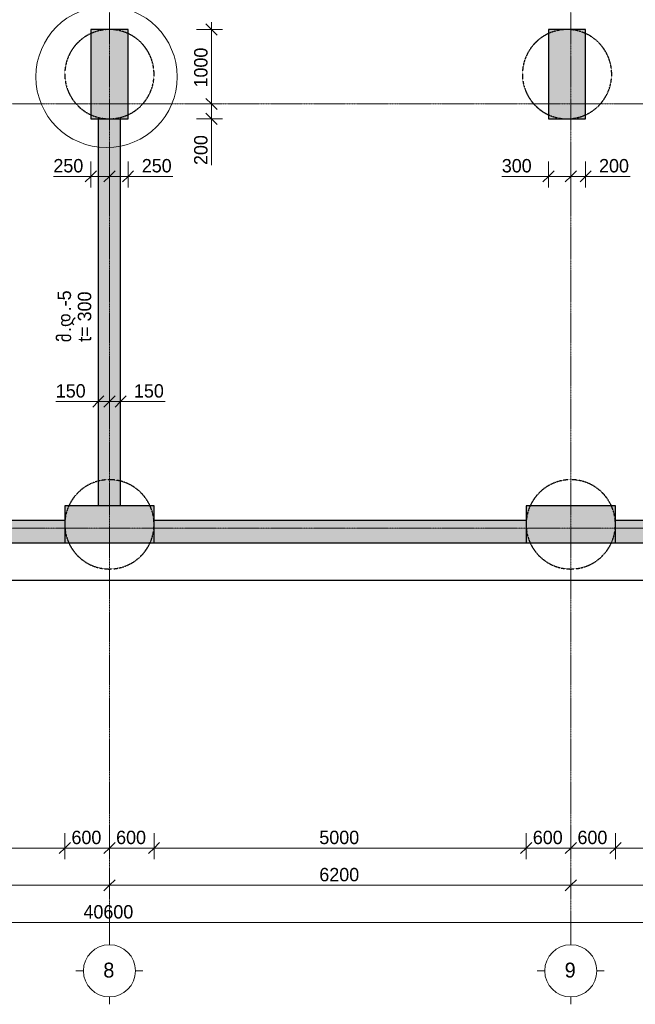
# Model space of a CAD drawing. Header units: millimetres. Extents: x -5900 to 46500, y -6400 to 30095.
# Tile 6 of 12: x 19094 to 27367, y -6400 to 6832. Entities that reach past the tile are written whole.
import ezdxf

# ---------------------------------------------------------------- set-up
doc = ezdxf.new("R2010")
doc.units = ezdxf.units.MM
doc.linetypes.add('StructuralPlan-G00_R$0$Grid Line', pattern=[22.225, 12.7, -3.175, 3.175, -3.175])
doc.linetypes.add('StructuralPlan-G00_R$0$Hidden 1_5', pattern=[2.2, 1.5, -0.7])
for name, color, linetype, lineweight in [('S - TEXT', 7, 'Continuous', 9), ('StructuralPlan-G00_R$0$A-010-D_DIM', 7, 'Continuous', 5), ('StructuralPlan-G00_R$0$A-010-D_DIM-100', 7, 'Continuous', 5), ('StructuralPlan-G00_R$0$A-200-A_WALL', 7, 'Continuous', 5), ('StructuralPlan-G00_R$0$A-200-M_WALL_EXT', 7, 'Continuous', 30), ('StructuralPlan-G00_R$0$A-200-M_WALL_PAT', 7, 'Continuous', 30), ('StructuralPlan-G00_R$0$S-160-M_FOUND', 7, 'Continuous', 30), ('StructuralPlan-G00_R$0$S-280-M_COLUMN', 7, 'Continuous', 30), ('StructuralPlan-G00_R$0$S-280-M_COLUMN main', 7, 'Continuous', 30), ('StructuralPlan-G00_R$0$S-280-MH_COLUMN hid lin', 7, 'StructuralPlan-G00_R$0$Hidden 1_5', 30), ('StructuralPlan-G00_R$0$Z-030-M_GRID', 7, 'Continuous', 5), ('StructuralPlan-G00_R$0$Z-033_T_GRIDREF', 7, 'Continuous', 5)]:
    doc.layers.add(name, color=color, linetype=linetype, lineweight=lineweight)
doc.styles.add('StructuralPlan-G00_R$0$Cubicon_1', font='Cubicon.ttf', dxfattribs={"height": 200})
doc.styles.add('StructuralPlan-G00_R$0$Cubicon_2', font='Cubicon.ttf', dxfattribs={"height": 180})
doc.styles.add('StructuralPlan-G00_R$0$Cubicon_3', font='Cubicon.ttf', dxfattribs={"height": 180})
doc.dimstyles.new('StructuralPlan-G00_R$0$CUB_DIM_1_8', dxfattribs={"dimscale": 304.8, "dimtxt": 181.601257, "dimasz": 0.492126, "dimexe": 0.492126, "dimexo": 0.0625, "dimgap": 0, "dimtad": 1, "dimdec": 0, "dimzin": 0, "dimdsep": 46, "dimtxsty": 'StructuralPlan-G00_R$0$Cubicon_3', "dimblk1": 'StructuralPlan-G00_R$0$_Oblique', "dimblk2": 'StructuralPlan-G00_R$0$_Oblique', "dimsah": 1, "dimcen": 0.09, "dimdle": 0.328084, "dimazin": 0, "dimtfac": 1, "dimtdec": 4, "dimtix": 1, "dimtmove": 0, "dimatfit": 3, "dimfxl": 0.656168, "dimfxlon": 1, "dimtvp": 1, "dimtolj": 1, "dimtzin": 0, "dimarcsym": 2})
doc.dimstyles.new('StructuralPlan-G00_R$0$CUB_DIM_1_8_1', dxfattribs={"dimscale": 304.8, "dimtxt": 181.601257, "dimasz": 0.492126, "dimexe": 0.492126, "dimexo": 0.0625, "dimgap": 0, "dimtad": 1, "dimdec": 0, "dimzin": 0, "dimdsep": 46, "dimtxsty": 'StructuralPlan-G00_R$0$Cubicon_3', "dimblk1": 'StructuralPlan-G00_R$0$_Oblique', "dimblk2": 'StructuralPlan-G00_R$0$_Oblique', "dimsah": 1, "dimcen": 0.09, "dimdle": 0.328084, "dimazin": 0, "dimtfac": 1, "dimtdec": 4, "dimtix": 1, "dimtmove": 1, "dimatfit": 3, "dimfxl": 0.656168, "dimfxlon": 1, "dimtvp": 1, "dimtolj": 1, "dimtzin": 0, "dimarcsym": 2})

# ---------------------------------------------------------------- blocks, each defined once
blk = doc.blocks.new('StructuralPlan-G00_R$0$Grid - 00_CUB_ღერძის თავი-752507-B01_RCW')
at = {"layer": 'StructuralPlan-G00_R$0$Z-033_T_GRIDREF'}
for p, q in [((0, 3.5), (0, 4.5)), ((-3.5, 0), (-4.5, 0)), ((3.5, 0), (4.5, 0)), ((0, -3.5), (0, -4.5))]:
    blk.add_line(p, q, dxfattribs=at)
blk.add_circle((0, 0), 3.5, dxfattribs=at)
blk = doc.blocks.new('StructuralPlan-G00_R$0$DIMBLOCK1-B01_RCW')
at = {"layer": 'StructuralPlan-G00_R$0$A-010-D_DIM-100', "transparency": 16777216}
for p, q in [((0, -5300), (0, -5100)), ((40600, -5300), (40600, -5100)), ((0, -5300), (75, -5225)), ((40600, -5300), (40675, -5225)), ((-100, -5300), (40700, -5300)), ((0, -5300), (-75, -5375)), ((0, -5300), (0, -5450)), ((40600, -5300), (40525, -5375)), ((40600, -5300), (40600, -5450))]:
    blk.add_line(p, q, dxfattribs=at)
at = {"layer": 'StructuralPlan-G00_R$0$A-010-D_DIM-100', "color": 0, "transparency": 16777216, "insert": (19951, -5067), "char_height": 180, "width": 838.16, "attachment_point": 1, "line_spacing_factor": 0.931288, "style": 'StructuralPlan-G00_R$0$Cubicon_3'}
blk.add_mtext('40600', dxfattribs=at)
blk = doc.blocks.new('StructuralPlan-G00_R$0$_Oblique')
at = {"color": 0, "linetype": 'ByBlock', "lineweight": -2}
blk.add_line((-0.5, -0.5), (0.5, 0.5), dxfattribs=at)
blk = doc.blocks.new('StructuralPlan-G00_R$0$DIMBLOCK4-B01_RCW')
at = {"layer": 'StructuralPlan-G00_R$0$A-010-D_DIM-100', "transparency": 16777216}
for p, q in [((14100, -4800), (14100, -4600)), ((20300, -4800), (20300, -4600)), ((14100, -4800), (14175, -4725)), ((20300, -4800), (20375, -4725)), ((14100, -4800), (14025, -4875)), ((14100, -4800), (20300, -4800)), ((14100, -4800), (14100, -4950)), ((20300, -4800), (20225, -4875)), ((20300, -4800), (20300, -4950))]:
    blk.add_line(p, q, dxfattribs=at)
at = {"layer": 'StructuralPlan-G00_R$0$A-010-D_DIM-100', "color": 0, "transparency": 16777216, "insert": (16921, -4567), "char_height": 180, "width": 670.53, "attachment_point": 1, "line_spacing_factor": 0.931288, "style": 'StructuralPlan-G00_R$0$Cubicon_3'}
blk.add_mtext('6200', dxfattribs=at)
blk = doc.blocks.new('StructuralPlan-G00_R$0$DIMBLOCK5-B01_RCW')
at = {"layer": 'StructuralPlan-G00_R$0$A-010-D_DIM-100', "transparency": 16777216}
for p, q in [((20300, -4800), (20300, -4600)), ((26500, -4800), (26500, -4600)), ((20300, -4800), (20375, -4725)), ((26500, -4800), (26575, -4725)), ((20300, -4800), (20225, -4875)), ((20300, -4800), (26500, -4800)), ((20300, -4800), (20300, -4950)), ((26500, -4800), (26425, -4875)), ((26500, -4800), (26500, -4950))]:
    blk.add_line(p, q, dxfattribs=at)
at = {"layer": 'StructuralPlan-G00_R$0$A-010-D_DIM-100', "color": 0, "transparency": 16777216, "insert": (23121, -4567), "char_height": 180, "width": 670.53, "attachment_point": 1, "line_spacing_factor": 0.931288, "style": 'StructuralPlan-G00_R$0$Cubicon_3'}
blk.add_mtext('6200', dxfattribs=at)
blk = doc.blocks.new('StructuralPlan-G00_R$0$DIMBLOCK6-B01_RCW')
at = {"layer": 'StructuralPlan-G00_R$0$A-010-D_DIM-100', "transparency": 16777216}
for p, q in [((26500, -4800), (26500, -4600)), ((32800, -4800), (32800, -4600)), ((26500, -4800), (26575, -4725)), ((32800, -4800), (32875, -4725)), ((26500, -4800), (26425, -4875)), ((26500, -4800), (32800, -4800)), ((26500, -4800), (26500, -4950)), ((32800, -4800), (32725, -4875)), ((32800, -4800), (32800, -4950))]:
    blk.add_line(p, q, dxfattribs=at)
at = {"layer": 'StructuralPlan-G00_R$0$A-010-D_DIM-100', "color": 0, "transparency": 16777216, "insert": (29371, -4567), "char_height": 180, "width": 670.53, "attachment_point": 1, "line_spacing_factor": 0.931288, "style": 'StructuralPlan-G00_R$0$Cubicon_3'}
blk.add_mtext('6300', dxfattribs=at)
blk = doc.blocks.new('StructuralPlan-G00_R$0$DIMBLOCK16-B01_RCW')
at = {"layer": 'StructuralPlan-G00_R$0$A-010-D_DIM-100', "transparency": 16777216}
for p, q in [((14700, -4300), (14700, -4100)), ((19700, -4300), (19700, -4100)), ((14700, -4300), (14775, -4225)), ((19700, -4300), (19775, -4225)), ((14700, -4300), (14625, -4375)), ((14700, -4300), (19700, -4300)), ((14700, -4300), (14700, -4450)), ((19700, -4300), (19625, -4375)), ((19700, -4300), (19700, -4450))]:
    blk.add_line(p, q, dxfattribs=at)
at = {"layer": 'StructuralPlan-G00_R$0$A-010-D_DIM-100', "color": 0, "transparency": 16777216, "insert": (16921, -4067), "char_height": 180, "width": 670.53, "attachment_point": 1, "line_spacing_factor": 0.931288, "style": 'StructuralPlan-G00_R$0$Cubicon_3'}
blk.add_mtext('5000', dxfattribs=at)
blk = doc.blocks.new('StructuralPlan-G00_R$0$DIMBLOCK17-B01_RCW')
at = {"layer": 'StructuralPlan-G00_R$0$A-010-D_DIM-100', "transparency": 16777216}
for p, q in [((19700, -4300), (19700, -4100)), ((20300, -4300), (20300, -4100)), ((19700, -4300), (19775, -4225)), ((20300, -4300), (20375, -4225)), ((19700, -4300), (19625, -4375)), ((19700, -4300), (20300, -4300)), ((19700, -4300), (19700, -4450)), ((20300, -4300), (20225, -4375)), ((20300, -4300), (20300, -4450))]:
    blk.add_line(p, q, dxfattribs=at)
at = {"layer": 'StructuralPlan-G00_R$0$A-010-D_DIM-100', "color": 0, "transparency": 16777216, "insert": (19790, -4067), "char_height": 180, "width": 502.9, "attachment_point": 1, "line_spacing_factor": 0.931288, "style": 'StructuralPlan-G00_R$0$Cubicon_3'}
blk.add_mtext('600', dxfattribs=at)
blk = doc.blocks.new('StructuralPlan-G00_R$0$DIMBLOCK18-B01_RCW')
at = {"layer": 'StructuralPlan-G00_R$0$A-010-D_DIM-100', "transparency": 16777216}
for p, q in [((20300, -4300), (20300, -4100)), ((20900, -4300), (20900, -4100)), ((20300, -4300), (20375, -4225)), ((20900, -4300), (20975, -4225)), ((20300, -4300), (20225, -4375)), ((20300, -4300), (20900, -4300)), ((20300, -4300), (20300, -4450)), ((20900, -4300), (20825, -4375)), ((20900, -4300), (20900, -4450))]:
    blk.add_line(p, q, dxfattribs=at)
at = {"layer": 'StructuralPlan-G00_R$0$A-010-D_DIM-100', "color": 0, "transparency": 16777216, "insert": (20390, -4067), "char_height": 180, "width": 502.9, "attachment_point": 1, "line_spacing_factor": 0.931288, "style": 'StructuralPlan-G00_R$0$Cubicon_3'}
blk.add_mtext('600', dxfattribs=at)
blk = doc.blocks.new('StructuralPlan-G00_R$0$DIMBLOCK19-B01_RCW')
at = {"layer": 'StructuralPlan-G00_R$0$A-010-D_DIM-100', "transparency": 16777216}
for p, q in [((20900, -4300), (20900, -4100)), ((25900, -4300), (25900, -4100)), ((20900, -4300), (20975, -4225)), ((25900, -4300), (25975, -4225)), ((20900, -4300), (20825, -4375)), ((20900, -4300), (25900, -4300)), ((20900, -4300), (20900, -4450)), ((25900, -4300), (25825, -4375)), ((25900, -4300), (25900, -4450))]:
    blk.add_line(p, q, dxfattribs=at)
at = {"layer": 'StructuralPlan-G00_R$0$A-010-D_DIM-100', "color": 0, "transparency": 16777216, "insert": (23121, -4067), "char_height": 180, "width": 670.53, "attachment_point": 1, "line_spacing_factor": 0.931288, "style": 'StructuralPlan-G00_R$0$Cubicon_3'}
blk.add_mtext('5000', dxfattribs=at)
blk = doc.blocks.new('StructuralPlan-G00_R$0$DIMBLOCK20-B01_RCW')
at = {"layer": 'StructuralPlan-G00_R$0$A-010-D_DIM-100', "transparency": 16777216}
for p, q in [((25900, -4300), (25900, -4100)), ((26500, -4300), (26500, -4100)), ((25900, -4300), (25975, -4225)), ((26500, -4300), (26575, -4225)), ((25900, -4300), (25825, -4375)), ((25900, -4300), (26500, -4300)), ((25900, -4300), (25900, -4450)), ((26500, -4300), (26425, -4375)), ((26500, -4300), (26500, -4450))]:
    blk.add_line(p, q, dxfattribs=at)
at = {"layer": 'StructuralPlan-G00_R$0$A-010-D_DIM-100', "color": 0, "transparency": 16777216, "insert": (25990, -4067), "char_height": 180, "width": 502.9, "attachment_point": 1, "line_spacing_factor": 0.931288, "style": 'StructuralPlan-G00_R$0$Cubicon_3'}
blk.add_mtext('600', dxfattribs=at)
blk = doc.blocks.new('StructuralPlan-G00_R$0$DIMBLOCK21-B01_RCW')
at = {"layer": 'StructuralPlan-G00_R$0$A-010-D_DIM-100', "transparency": 16777216}
for p, q in [((26500, -4300), (26500, -4100)), ((27100, -4300), (27100, -4100)), ((26500, -4300), (26575, -4225)), ((27100, -4300), (27175, -4225)), ((26500, -4300), (26425, -4375)), ((26500, -4300), (27100, -4300)), ((26500, -4300), (26500, -4450)), ((27100, -4300), (27025, -4375)), ((27100, -4300), (27100, -4450))]:
    blk.add_line(p, q, dxfattribs=at)
at = {"layer": 'StructuralPlan-G00_R$0$A-010-D_DIM-100', "color": 0, "transparency": 16777216, "insert": (26590, -4067), "char_height": 180, "width": 502.9, "attachment_point": 1, "line_spacing_factor": 0.931288, "style": 'StructuralPlan-G00_R$0$Cubicon_3'}
blk.add_mtext('600', dxfattribs=at)
blk = doc.blocks.new('StructuralPlan-G00_R$0$DIMBLOCK22-B01_RCW')
at = {"layer": 'StructuralPlan-G00_R$0$A-010-D_DIM-100', "transparency": 16777216}
for p, q in [((27100, -4300), (27100, -4100)), ((32600, -4300), (32600, -4100)), ((27100, -4300), (27175, -4225)), ((32600, -4300), (32675, -4225)), ((27100, -4300), (27025, -4375)), ((27100, -4300), (32600, -4300)), ((27100, -4300), (27100, -4450)), ((32600, -4300), (32525, -4375)), ((32600, -4300), (32600, -4450))]:
    blk.add_line(p, q, dxfattribs=at)
at = {"layer": 'StructuralPlan-G00_R$0$A-010-D_DIM-100', "color": 0, "transparency": 16777216, "insert": (29571, -4067), "char_height": 180, "width": 670.53, "attachment_point": 1, "line_spacing_factor": 0.931288, "style": 'StructuralPlan-G00_R$0$Cubicon_3'}
blk.add_mtext('5500', dxfattribs=at)
blk = doc.blocks.new('StructuralPlan-G00_R$0$DIMBLOCK85-B01_RCW')
at = {"layer": 'StructuralPlan-G00_R$0$A-010-D_DIM-100', "transparency": 16777216}
for p, q in [((26200, 4727), (26200, 4927)), ((26500, 4727), (26500, 4927)), ((26200, 4727), (26275, 4802)), ((26500, 4727), (26575, 4802)), ((25573, 4727), (26092, 4727)), ((26092, 4727), (26350, 4727)), ((26100, 4727), (26500, 4727)), ((26200, 4727), (26125, 4652)), ((26200, 4727), (26200, 4577)), ((26500, 4727), (26425, 4652)), ((26500, 4727), (26500, 4577))]:
    blk.add_line(p, q, dxfattribs=at)
at = {"layer": 'StructuralPlan-G00_R$0$A-010-D_DIM-100', "color": 0, "transparency": 16777216, "insert": (25573, 4960), "char_height": 180, "width": 502.9, "attachment_point": 1, "line_spacing_factor": 0.931288, "style": 'StructuralPlan-G00_R$0$Cubicon_3'}
blk.add_mtext('300', dxfattribs=at)
blk = doc.blocks.new('StructuralPlan-G00_R$0$DIMBLOCK86-B01_RCW')
at = {"layer": 'StructuralPlan-G00_R$0$A-010-D_DIM-100', "transparency": 16777216}
for p, q in [((26500, 4727), (26500, 4927)), ((26700, 4727), (26700, 4927)), ((26500, 4727), (26575, 4802)), ((26700, 4727), (26775, 4802)), ((26500, 4727), (26425, 4652)), ((26500, 4727), (26800, 4727)), ((26500, 4727), (26500, 4577)), ((26780, 4727), (26600, 4727)), ((26700, 4727), (26625, 4652)), ((26700, 4727), (26700, 4577)), ((27299, 4727), (26780, 4727))]:
    blk.add_line(p, q, dxfattribs=at)
at = {"layer": 'StructuralPlan-G00_R$0$A-010-D_DIM-100', "color": 0, "transparency": 16777216, "insert": (26880, 4960), "char_height": 180, "width": 502.9, "attachment_point": 1, "line_spacing_factor": 0.931288, "style": 'StructuralPlan-G00_R$0$Cubicon_3'}
blk.add_mtext('200', dxfattribs=at)
blk = doc.blocks.new('StructuralPlan-G00_R$0$DIMBLOCK89-B01_RCW')
at = {"layer": 'StructuralPlan-G00_R$0$A-010-D_DIM-100', "transparency": 16777216}
for p, q in [((20050, 4727), (20050, 4927)), ((20300, 4727), (20300, 4927)), ((20050, 4727), (20125, 4802)), ((20300, 4727), (20375, 4802)), ((19547, 4727), (20067, 4727)), ((19950, 4727), (20300, 4727)), ((20050, 4727), (19975, 4652)), ((20050, 4727), (20050, 4577)), ((20067, 4727), (20175, 4727)), ((20300, 4727), (20225, 4652)), ((20300, 4727), (20300, 4577))]:
    blk.add_line(p, q, dxfattribs=at)
at = {"layer": 'StructuralPlan-G00_R$0$A-010-D_DIM-100', "color": 0, "transparency": 16777216, "insert": (19547, 4960), "char_height": 180, "width": 502.9, "attachment_point": 1, "line_spacing_factor": 0.931288, "style": 'StructuralPlan-G00_R$0$Cubicon_3'}
blk.add_mtext('250', dxfattribs=at)
blk = doc.blocks.new('StructuralPlan-G00_R$0$DIMBLOCK90-B01_RCW')
at = {"layer": 'StructuralPlan-G00_R$0$A-010-D_DIM-100', "transparency": 16777216}
for p, q in [((20300, 4727), (20300, 4927)), ((20550, 4727), (20550, 4927)), ((20300, 4727), (20375, 4802)), ((20550, 4727), (20625, 4802)), ((20300, 4727), (20225, 4652)), ((20300, 4727), (20650, 4727)), ((20300, 4727), (20300, 4577)), ((20635, 4727), (20425, 4727)), ((20550, 4727), (20475, 4652)), ((20550, 4727), (20550, 4577)), ((21154, 4727), (20635, 4727))]:
    blk.add_line(p, q, dxfattribs=at)
at = {"layer": 'StructuralPlan-G00_R$0$A-010-D_DIM-100', "color": 0, "transparency": 16777216, "insert": (20735, 4960), "char_height": 180, "width": 502.9, "attachment_point": 1, "line_spacing_factor": 0.931288, "style": 'StructuralPlan-G00_R$0$Cubicon_3'}
blk.add_mtext('250', dxfattribs=at)
blk = doc.blocks.new('StructuralPlan-G00_R$0$DIMBLOCK95-B01_RCW')
at = {"layer": 'StructuralPlan-G00_R$0$A-010-D_DIM-100', "transparency": 16777216}
for p, q in [((21671, 5700), (21471, 5700)), ((21671, 5700), (21596, 5775)), ((21671, 5400), (21671, 5700)), ((21671, 5700), (21746, 5625)), ((21671, 5700), (21821, 5700)), ((21671, 5500), (21596, 5575)), ((21671, 5398), (21671, 5600)), ((21671, 5500), (21471, 5500)), ((21671, 5500), (21746, 5425)), ((21671, 5500), (21821, 5500)), ((21671, 4879), (21671, 5398))]:
    blk.add_line(p, q, dxfattribs=at)
at = {"layer": 'StructuralPlan-G00_R$0$A-010-D_DIM-100', "color": 0, "transparency": 16777216, "insert": (21438, 4879), "char_height": 180, "width": 502.9, "attachment_point": 1, "rotation": 90, "line_spacing_factor": 0.931288, "style": 'StructuralPlan-G00_R$0$Cubicon_3'}
blk.add_mtext('200', dxfattribs=at)
blk = doc.blocks.new('StructuralPlan-G00_R$0$DIMBLOCK96-B01_RCW')
at = {"layer": 'StructuralPlan-G00_R$0$A-010-D_DIM-100', "transparency": 16777216}
for p, q in [((21671, 6700), (21596, 6775)), ((21671, 5700), (21671, 6800)), ((21671, 6700), (21471, 6700)), ((21671, 6700), (21746, 6625)), ((21671, 6700), (21821, 6700)), ((21671, 5700), (21471, 5700)), ((21671, 5700), (21596, 5775)), ((21671, 5700), (21746, 5625)), ((21671, 5700), (21821, 5700))]:
    blk.add_line(p, q, dxfattribs=at)
at = {"layer": 'StructuralPlan-G00_R$0$A-010-D_DIM-100', "color": 0, "transparency": 16777216, "insert": (21438, 5921), "char_height": 180, "width": 670.53, "attachment_point": 1, "rotation": 90, "line_spacing_factor": 0.931288, "style": 'StructuralPlan-G00_R$0$Cubicon_3'}
blk.add_mtext('1000', dxfattribs=at)
blk = doc.blocks.new('StructuralPlan-G00_R$0$DIMBLOCK113-B01_RCW')
at = {"layer": 'StructuralPlan-G00_R$0$A-010-D_DIM-100', "transparency": 16777216}
for p, q in [((20150, 1701), (20150, 1901)), ((20300, 1701), (20300, 1901)), ((20150, 1701), (20225, 1776)), ((20300, 1701), (20375, 1776)), ((19579, 1701), (20098, 1701)), ((20050, 1701), (20300, 1701)), ((20150, 1701), (20075, 1626)), ((20098, 1701), (20225, 1701)), ((20150, 1701), (20150, 1551)), ((20300, 1701), (20225, 1626)), ((20300, 1701), (20300, 1551))]:
    blk.add_line(p, q, dxfattribs=at)
at = {"layer": 'StructuralPlan-G00_R$0$A-010-D_DIM-100', "color": 0, "transparency": 16777216, "insert": (19579, 1934), "char_height": 180, "width": 502.9, "attachment_point": 1, "line_spacing_factor": 0.931288, "style": 'StructuralPlan-G00_R$0$Cubicon_3'}
blk.add_mtext('150', dxfattribs=at)
blk = doc.blocks.new('StructuralPlan-G00_R$0$DIMBLOCK114-B01_RCW')
at = {"layer": 'StructuralPlan-G00_R$0$A-010-D_DIM-100', "transparency": 16777216}
for p, q in [((20300, 1701), (20300, 1901)), ((20450, 1701), (20450, 1901)), ((20300, 1701), (20375, 1776)), ((20450, 1701), (20525, 1776)), ((20300, 1701), (20225, 1626)), ((20300, 1701), (20550, 1701)), ((20300, 1701), (20300, 1551)), ((20530, 1701), (20375, 1701)), ((20450, 1701), (20375, 1626)), ((20450, 1701), (20450, 1551)), ((21049, 1701), (20530, 1701))]:
    blk.add_line(p, q, dxfattribs=at)
at = {"layer": 'StructuralPlan-G00_R$0$A-010-D_DIM-100', "color": 0, "transparency": 16777216, "insert": (20630, 1934), "char_height": 180, "width": 502.9, "attachment_point": 1, "line_spacing_factor": 0.931288, "style": 'StructuralPlan-G00_R$0$Cubicon_3'}
blk.add_mtext('150', dxfattribs=at)
blk = doc.blocks.new('StructuralPlan-G00_R')
at = {"layer": 'StructuralPlan-G00_R$0$A-200-M_WALL_PAT', "true_color": 0xa4a4a4}
blk.add_hatch(color=253, dxfattribs=at).paths.add_polyline_path([(20300, 300), (20450, 300), (20450, 5500), (20150, 5500), (20150, 300)])
at = {"layer": 'StructuralPlan-G00_R$0$A-200-M_WALL_PAT', "lineweight": 5}
h = blk.add_hatch(dxfattribs=at)
h.set_pattern_fill('FP_1', color=256, angle=225, style=0, pattern_type=2)
h.set_pattern_definition([(45, (0, 0), (-318.198, 318.198), []), (50, (0, 0), (430.3563, -37.6515), [45, -495]), (355, (0, 0), (-83.251, 451.315), [36, -396]), (100.451, (35.86, -3.14), (347.1085, 413.661), [38.244, -420.685]), (46.184, (4e-13, 120), (640.3435, -99.314), [67.5, -742.5]), (96.636, (53.36, 111.7), (560.793, 584.475), [57.366, -631.028]), (351.184, (4e-13, 120), (560.799, 584.469), [54, -594]), (21, (60, 90), (358.1443, -241.5716), [45, -495]), (326, (60, 90), (145.989, 435.09), [36, -396]), (71.451, (89.84, 69.87), (504.135, 193.5146), [38.244, -420.685]), (37.5, (0, 0), (4.86394, 133.15754), [3.353, -257.447, 3.353, -264.647, -265]), (37.5, (0, 0), (4.86394, 133.15754), [-528.8, 3.353, -261.647]), (7.5, (0, 0), (105.2278, 157.7647), [3.353, -149.447, 3.353, -251.447, -101]), (7.5, (0, 0), (105.2278, 157.7647), [-407.6, 3.353, -97.647]), (327.5, (-89.2, 3e-13), (213.52897, -9.02195), [3.353, -96.647, 3.353, -308.647, -414]), (327.5, (-89.2, 3e-13), (213.52897, -9.02195), [-412, 3.353, -410.647]), (317.5, (-129.2, 4e-13), (233.2745, 40.042), [3.353, -126.647, 3.353, -203.847, -294]), (317.5, (-129.2, 4e-13), (233.2745, 40.042), [-337.2, 3.353, -290.647])])
h.paths.add_polyline_path([(39600, -200), (39600, 100), (33800, 100), (33800, -200), (34710, -200)])
h.paths.add_polyline_path([(16697.5, -200), (19700, -200), (19700, 100), (14700, 100), (14700, -200)])
h.paths.add_polyline_path([(25900, -200), (25900, 100), (20900, 100), (20900, -200), (23902.5, -200)])
h.paths.add_polyline_path([(32600, -200), (32600, 100), (27100, 100), (27100, -200), (27505, -200)])
at = {"layer": 'StructuralPlan-G00_R$0$S-280-M_COLUMN main', "true_color": 0xa4a4a4}
for points in [[(20550, 5500), (20550, 6700), (20050, 6700), (20050, 5500), (20450, 5500)], [(26200, 5500), (26700, 5500), (26700, 6700), (26200, 6700)], [(20300, -200), (20900, -200), (20900, 300), (19700, 300), (19700, -200), (20150, -200)], [(25900, -200), (27100, -200), (27100, 300), (25900, 300), (25900, 100)]]:
    blk.add_hatch(color=253, dxfattribs=at).paths.add_polyline_path(points)
at = {"layer": 'StructuralPlan-G00_R$0$A-200-M_WALL_EXT'}
for p, q in [((20150, 5500), (20150, 300)), ((20450, 300), (20450, 5500)), ((19700, 100), (14700, 100)), ((25900, 100), (20900, 100)), ((32600, 100), (27100, 100)), ((14700, -200), (19700, -200)), ((20900, -200), (25900, -200)), ((27100, -200), (32600, -200))]:
    blk.add_line(p, q, dxfattribs=at)
at = {"layer": 'StructuralPlan-G00_R$0$S-160-M_FOUND'}
blk.add_line((-300, -700), (41400, -700), dxfattribs=at)
at = {"layer": 'StructuralPlan-G00_R$0$S-280-M_COLUMN'}
for p, q in [((20050, 6700), (20050, 5500)), ((20550, 6700), (20050, 6700)), ((20550, 5500), (20550, 6700)), ((26700, 6700), (26200, 6700)), ((26200, 6700), (26200, 5500)), ((26700, 5500), (26700, 6700)), ((20050, 5500), (20150, 5500)), ((20450, 5500), (20550, 5500)), ((26200, 5500), (26700, 5500)), ((20150, 300), (19700, 300)), ((19700, 300), (19700, 100)), ((20900, 300), (20450, 300)), ((20900, 100), (20900, 300)), ((27100, 300), (25900, 300)), ((25900, 300), (25900, 100)), ((27100, 100), (27100, 300)), ((19700, -200), (20900, -200)), ((25900, -200), (27100, -200))]:
    blk.add_line(p, q, dxfattribs=at)
at = {"layer": 'StructuralPlan-G00_R$0$S-280-M_COLUMN main'}
for p, q in [((20150, 5500), (20450, 5500)), ((20450, 300), (20150, 300)), ((19700, 100), (19700, -200)), ((20900, -200), (20900, 100)), ((25900, 100), (25900, -200)), ((27100, -200), (27100, 100))]:
    blk.add_line(p, q, dxfattribs=at)
at = {"layer": 'StructuralPlan-G00_R$0$S-280-MH_COLUMN hid lin'}
for centre, start, end in [((20300, 6100), 90.06646, 269.93354), ((20300, 6100), 270.06646, 89.93354), ((26450, 6100), 90.06646, 269.93354), ((26450, 6100), 270.06646, 89.93354), ((20300, 50), 90, 179.93354), ((20300, 50), 0.06646, 90), ((26500, 50), 90, 179.93354), ((26500, 50), 0.06646, 90), ((20300, 50), 180.06646, 270), ((20300, 50), 270, 359.93354), ((26500, 50), 180.06646, 270), ((26500, 50), 270, 359.93354)]:
    blk.add_arc(centre, 600, start, end, dxfattribs=at)
at = {"layer": 'StructuralPlan-G00_R$0$Z-030-M_GRID', "linetype": 'StructuralPlan-G00_R$0$Grid Line'}
for p, q in [((20300, 22900), (20300, -5500)), ((26500, 22900), (26500, -5500)), ((45600, 5700), (-5000, 5700)), ((45600, 0), (-5000, 0))]:
    blk.add_line(p, q, dxfattribs=at)
at = {"layer": 'StructuralPlan-G00_R$0$Z-033_T_GRIDREF', "xscale": 99.99999999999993, "yscale": 99.99999999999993, "zscale": 99.99999999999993, "rotation": 180}
for p in [(20300, -5950), (26500, -5950)]:
    blk.add_blockref('StructuralPlan-G00_R$0$Grid - 00_CUB_ღერძის თავი-752507-B01_RCW', p, dxfattribs=at)
at = {"layer": 'StructuralPlan-G00_R$0$A-200-A_WALL', "char_height": 180, "attachment_point": 1, "rotation": 90}
for s, insert, width, style in [('.-5', (19604.2, 2913.4), 344.726, 'StructuralPlan-G00_R$0$Cubicon_3'), ('t= 300', (19875.4, 2503.3), 841.772, 'StructuralPlan-G00_R$0$Cubicon_3'), ('\\fCubicon|b0|i0|c254|p2|;დ', (19604.2, 2701.7), 256.54, 'StructuralPlan-G00_R$0$Cubicon_2'), ('\\fCubicon|b0|i0|c254|p2|;მ', (19604.2, 2496.7), 168.354, 'StructuralPlan-G00_R$0$Cubicon_2'), ('\\fCubicon|b0|i0|c204|p2|;.', (19604.2, 2635.6), 80.169, 'StructuralPlan-G00_R$0$Cubicon_3')]:
    blk.add_mtext(s, dxfattribs=dict(at, insert=insert, width=width, style=style))
at = {"layer": 'StructuralPlan-G00_R$0$Z-033_T_GRIDREF', "char_height": 200, "width": 192.405, "attachment_point": 1, "style": 'StructuralPlan-G00_R$0$Cubicon_1'}
for s, insert in [('\\fCubicon|b0|i0|c204|p2|;8', (20217.6, -5840.2)), ('\\fCubicon|b0|i0|c204|p2|;9', (26417.6, -5840.2))]:
    blk.add_mtext(s, dxfattribs=dict(at, insert=insert))
at = {"layer": 'StructuralPlan-G00_R$0$A-010-D_DIM'}
dim = blk.add_linear_dim(base=(21671, 6700), p1=(21471, 5700), p2=(21471, 6700), angle=90, dimstyle='StructuralPlan-G00_R$0$CUB_DIM_1_8', override={"dimpost": '<>', "dimfxl": 1000}, dxfattribs=at)
dim.commit()
dim.dimension.update_dxf_attribs({"geometry": 'StructuralPlan-G00_R$0$DIMBLOCK96-B01_RCW', "text_midpoint": (21579.1, 6200)})
dim = blk.add_linear_dim(base=(21671, 5700), p1=(21471, 5500), p2=(21471, 5700), angle=90, dimstyle='StructuralPlan-G00_R$0$CUB_DIM_1_8_1', override={"dimpost": '<>', "dimfxl": 200}, dxfattribs=at)
dim.commit()
dim.dimension.update_dxf_attribs({"geometry": 'StructuralPlan-G00_R$0$DIMBLOCK95-B01_RCW', "text_midpoint": (21557.9, 5130.1), "dimtype": 128, "text_rotation": 90})
for base, p1, p2, override, picture, middle in [((20300, 4727.2), (20050, 4927.2), (20300, 4927.2), {"dimpost": '<>', "dimfxl": 250}, 'StructuralPlan-G00_R$0$DIMBLOCK89-B01_RCW', (19798.9, 4840.2)), ((20550, 4727.2), (20300, 4927.2), (20550, 4927.2), {"dimpost": '<>', "dimfxl": 250}, 'StructuralPlan-G00_R$0$DIMBLOCK90-B01_RCW', (20986.2, 4840.2)), ((26500, 4727.2), (26200, 4927.2), (26500, 4927.2), {"dimpost": '<>', "dimfxl": 300}, 'StructuralPlan-G00_R$0$DIMBLOCK85-B01_RCW', (25824.8, 4840.2)), ((26700, 4727.2), (26500, 4927.2), (26700, 4927.2), {"dimpost": '<>', "dimfxl": 200}, 'StructuralPlan-G00_R$0$DIMBLOCK86-B01_RCW', (27131.3, 4840.2)), ((20300, 1700.6), (20150, 1900.6), (20300, 1900.6), {"dimpost": '<>', "dimfxl": 150}, 'StructuralPlan-G00_R$0$DIMBLOCK113-B01_RCW', (19830.8, 1813.7)), ((20450, 1700.6), (20300, 1900.6), (20450, 1900.6), {"dimpost": '<>', "dimfxl": 150}, 'StructuralPlan-G00_R$0$DIMBLOCK114-B01_RCW', (20881.2, 1813.7))]:
    dim = blk.add_linear_dim(base=base, p1=p1, p2=p2, dimstyle='StructuralPlan-G00_R$0$CUB_DIM_1_8_1', override=override, dxfattribs=at)
    dim.commit()
    dim.dimension.update_dxf_attribs({"geometry": picture, "text_midpoint": middle, "dimtype": 128})
for base, p1, p2, override, picture, middle in [((19700, -4300), (14700, -4100), (19700, -4100), {"dimpost": '<>', "dimfxl": 5000}, 'StructuralPlan-G00_R$0$DIMBLOCK16-B01_RCW', (17200, -4208.2)), ((20300, -4300), (19700, -4100), (20300, -4100), {"dimpost": '<>', "dimfxl": 600}, 'StructuralPlan-G00_R$0$DIMBLOCK17-B01_RCW', (20000, -4208.2)), ((20900, -4300), (20300, -4100), (20900, -4100), {"dimpost": '<>', "dimfxl": 600}, 'StructuralPlan-G00_R$0$DIMBLOCK18-B01_RCW', (20600, -4208.2)), ((25900, -4300), (20900, -4100), (25900, -4100), {"dimpost": '<>', "dimfxl": 5000}, 'StructuralPlan-G00_R$0$DIMBLOCK19-B01_RCW', (23400, -4208.2)), ((26500, -4300), (25900, -4100), (26500, -4100), {"dimpost": '<>', "dimfxl": 600}, 'StructuralPlan-G00_R$0$DIMBLOCK20-B01_RCW', (26200, -4208.2)), ((27100, -4300), (26500, -4100), (27100, -4100), {"dimpost": '<>', "dimfxl": 600}, 'StructuralPlan-G00_R$0$DIMBLOCK21-B01_RCW', (26800, -4208.2)), ((32600, -4300), (27100, -4100), (32600, -4100), {"dimpost": '<>', "dimfxl": 5499.999976}, 'StructuralPlan-G00_R$0$DIMBLOCK22-B01_RCW', (29850, -4208.2)), ((20300, -4800), (14100, -4600), (20300, -4600), {"dimpost": '<>', "dimfxl": 6200}, 'StructuralPlan-G00_R$0$DIMBLOCK4-B01_RCW', (17200, -4708.2)), ((26500, -4800), (20300, -4600), (26500, -4600), {"dimpost": '<>', "dimfxl": 6200}, 'StructuralPlan-G00_R$0$DIMBLOCK5-B01_RCW', (23400, -4708.2)), ((32800, -4800), (26500, -4600), (32800, -4600), {"dimpost": '<>', "dimfxl": 6299.999976}, 'StructuralPlan-G00_R$0$DIMBLOCK6-B01_RCW', (29650, -4708.1)), ((40600, -5300), (0, -5100), (40600, -5100), {"dimpost": '<>', "dimfxl": 40599.999976}, 'StructuralPlan-G00_R$0$DIMBLOCK1-B01_RCW', (20300, -5208.2))]:
    dim = blk.add_linear_dim(base=base, p1=p1, p2=p2, dimstyle='StructuralPlan-G00_R$0$CUB_DIM_1_8', override=override, dxfattribs=at)
    dim.commit()
    dim.dimension.update_dxf_attribs({"geometry": picture, "text_midpoint": middle})

msp = doc.modelspace()

# ---------------------------------------------------------------- block references
msp.add_blockref('StructuralPlan-G00_R', (0, 0))

# ---------------------------------------------------------------- next in the draw order: linework, layer by layer
at = {"layer": 'S - TEXT'}
msp.add_circle((20261, 6064), 950, dxfattribs=at)

doc.saveas('drawing.dxf')
